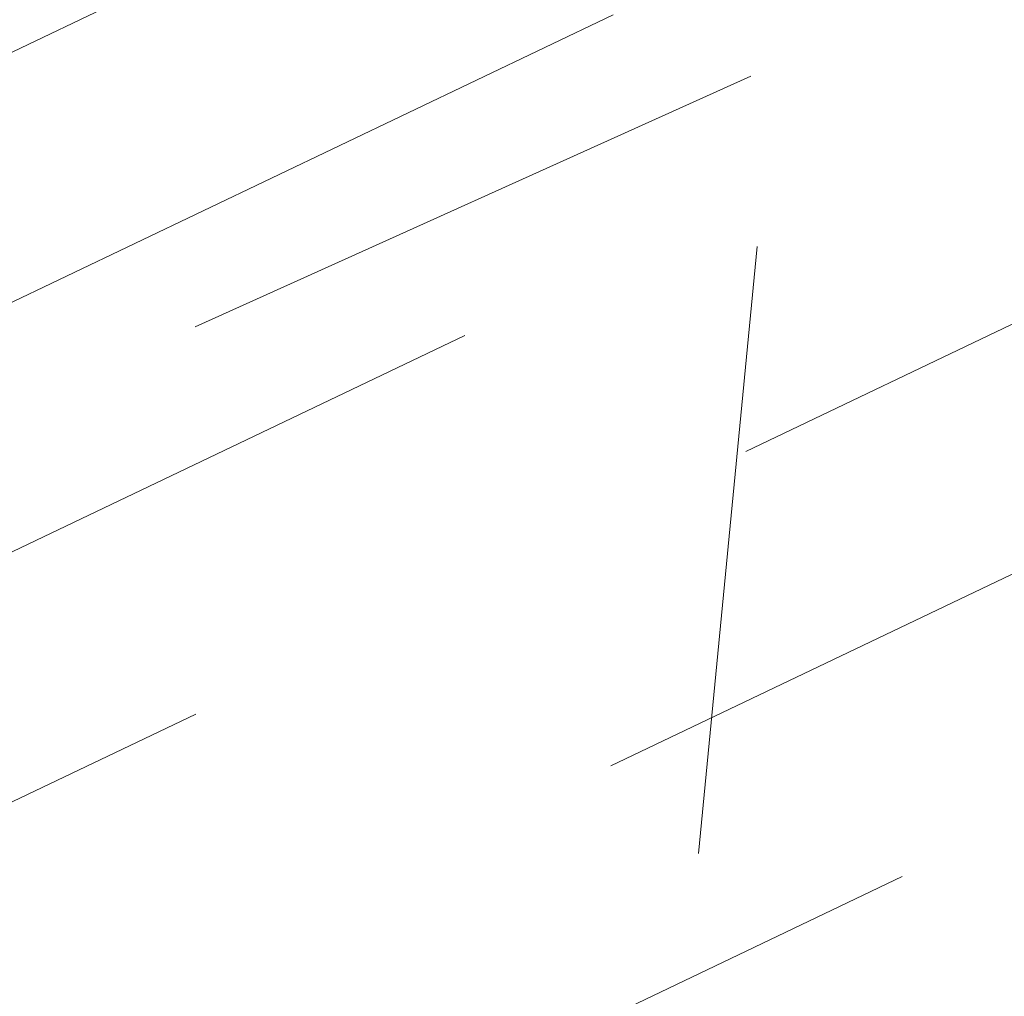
# Model space of a CAD drawing. Extents: x 1620708 to 2082925, y 607056 to 634194.
# Tile 82 of 256: x 1620923.108 to 1620923.27, y 607370.162 to 607370.322. Entities that reach past the tile are written whole.
import ezdxf

# ---------------------------------------------------------------- set-up
doc = ezdxf.new("R2010")
doc.units = 0
doc.header["$MEASUREMENT"] = 0
for name, pattern in [('bexisting', [0.125, 0.0625, -0.0625]), ('DGN Style 5', [0.19014183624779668, 0.08148935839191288, -0.1086524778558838]), ('HIDDEN2', [0.1875, 0.125, -0.0625])]:
    doc.linetypes.add(name, pattern=pattern)
for name, color, linetype, lineweight in [('BR_X_Sub_Object', 6, 'bexisting', 13), ('DT_X_Contour_Major', 1, 'HIDDEN2', 9), ('PV_X_Walk', 120, 'DGN Style 5', 0)]:
    doc.layers.add(name, color=color, linetype=linetype, lineweight=lineweight)
doc.layers.add('DT_X_Contour_Minor', color=1, linetype='HIDDEN2', lineweight=9, transparency=0.5)

msp = doc.modelspace()

# ---------------------------------------------------------------- linework, layer by layer
at = {"layer": 'BR_X_Sub_Object'}
msp.add_line((1620991.962140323, 607401.3098579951), (1620913.926995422, 607366.1182845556), dxfattribs=at)
at = {"layer": 'DT_X_Contour_Major', "flags": 128}
for points, elevation in [([(1620858.917423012, 607340.8138794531), (1620860.117757, 607341.444533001), (1620864.61961, 607343.807282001), (1620866.099409, 607344.583963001), (1620867.162418, 607345.141944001), (1620867.808634, 607345.481225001), (1620868.03806, 607345.601806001), (1620868.09414, 607345.631756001), (1620868.350543, 607345.7875380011), (1620869.077689, 607346.2324220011), (1620870.27558, 607346.966408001), (1620871.944215, 607347.989496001), (1620877.021569, 607351.1032010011), (1620878.832961, 607352.202623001), (1620880.459122, 607353.1656120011), (1620881.900052, 607353.9921680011), (1620883.155751, 607354.6822910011), (1620886.257308, 607356.340707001), (1620887.295029, 607356.897361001), (1620888.082025, 607357.3235130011), (1620888.618296, 607357.619161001), (1620888.903841, 607357.784306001), (1620889.330994, 607358.0506880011), (1620889.601961, 607358.2407770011), (1620890.094497, 607358.611256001), (1620890.808601, 607359.1621260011), (1620891.744273, 607359.893387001), (1620894.534824, 607362.0839380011), (1620895.605733, 607362.946411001), (1620896.725545, 607363.8909170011), (1620897.894261, 607364.917457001), (1620899.111881, 607366.0260300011), (1620902.424073, 607369.091603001), (1620903.569917, 607370.1010060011), (1620904.523304, 607370.8300380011), (1620905.284235, 607371.278697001), (1620905.85271, 607371.4469840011), (1620907.112034, 607371.521920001), (1620907.598378, 607371.6110600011), (1620908.112917, 607371.822279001), (1620908.655651, 607372.155575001), (1620909.22658, 607372.610950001), (1620910.786649, 607373.988054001), (1620911.367375, 607374.321608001), (1620911.939498, 607374.289441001), (1620912.50302, 607373.891554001), (1620913.05794, 607373.127946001), (1620914.526259, 607370.6040310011), (1620915.007371, 607369.775008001), (1620915.349469, 607369.180876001), (1620915.552553, 607368.821636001), (1620915.616623, 607368.697286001), (1620915.591251, 607368.665068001), (1620915.644214, 607368.678465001), (1620915.568637, 607368.555955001), (1620915.556142, 607368.530341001), (1620915.551046, 607368.506004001), (1620915.553349, 607368.4829430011), (1620915.563052, 607368.4611590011), (1620915.625598, 607368.362478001), (1620915.656793, 607368.2070760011), (1620915.669179, 607368.1598930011), (1620915.692971, 607368.084948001), (1620915.728167, 607367.9822380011), (1620915.774767, 607367.851765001), (1620916.018846, 607367.178108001), (1620916.069413, 607367.1844060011), (1620916.117541, 607367.203964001), (1620916.240253, 607367.259936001), (1620916.43755, 607367.352323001), (1620916.709431, 607367.4811250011), (1620917.533893, 607367.873151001), (1620917.802552, 607367.998212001), (1620917.990184, 607368.079375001), (1620918.096788, 607368.1166410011), (1620918.122364, 607368.1100100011), (1620918.082531, 607368.0337960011), (1620918.085562, 607368.016094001), (1620918.124528, 607368.020147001), (1620918.19943, 607368.045957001), (1620918.310268, 607368.093522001), (1620918.65375, 607368.249370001), (1620918.838856, 607368.3340890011), (1620919.136563, 607368.471358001), (1620919.546869, 607368.6611770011), (1620920.069776, 607368.9035460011), (1620921.614327, 607369.619933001), (1620922.134307, 607369.861287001), (1620922.535835, 607370.048061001), (1620922.81891, 607370.180253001), (1620922.983532, 607370.2578640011), (1620923.264588, 607370.392053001), (1620923.478646, 607370.490791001), (1620923.910026, 607370.6863640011), (1620924.55873, 607370.9787720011), (1620925.424757, 607371.3680150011), (1620928.023926, 607372.5351100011), (1620928.904901, 607372.9307310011), (1620929.598449, 607373.2422720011), (1620930.104571, 607373.4697330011), (1620930.423265, 607373.6131140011), (1620931.023216, 607373.883359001), (1620931.248463, 607373.984925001), (1620931.474239, 607374.086940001), (1620931.700545, 607374.189404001), (1620931.927381, 607374.292317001), (1620932.532982, 607374.5673510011), (1620933.103553, 607374.8245660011), (1620934.361064, 607375.389936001), (1620936.305516, 607376.263461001), (1620938.936907, 607377.445141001), (1620946.869872, 607381.0071590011), (1620949.511578, 607382.193157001), (1620951.486972, 607383.079636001), (1620952.796055, 607383.666597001), (1620953.438825, 607383.954040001), (1620954.264465, 607384.321197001), (1620954.903083, 607384.6067790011), (1620956.199705, 607385.188157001), (1620958.154333, 607386.0653320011), (1620960.766966, 607387.2383020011), (1620968.611326, 607390.760619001), (1620971.220417, 607391.931508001), (1620973.164419, 607392.802438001), (1620974.443332, 607393.373409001), (1620975.057156, 607393.6444210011), (1620975.807236, 607393.967175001), (1620976.079641, 607394.0843550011), (1620976.334294, 607394.1938310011), (1620976.571197, 607394.295604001), (1620976.79035, 607394.3896720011), (1620977.351088, 607394.630248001), (1620977.62163, 607394.751171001), (1620978.0127, 607394.933505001), (1620978.5243, 607395.1772510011), (1620979.156428, 607395.4824090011), (1620981.002809, 607396.3780460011), (1620981.612756, 607396.674260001), (1620982.05781, 607396.891173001), (1620982.337971, 607397.0287850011), (1620982.453239, 607397.087096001), (1620982.606407, 607397.1741810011), (1620982.605367, 607397.1773850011), (1620982.595279, 607397.201836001), (1620982.565464, 607397.273815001), (1620982.51592, 607397.3933220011), (1620982.446647, 607397.560358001), (1620982.077344, 607398.450756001), (1620981.753032, 607398.3382270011), (1620981.660059, 607398.3070920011), (1620981.520132, 607398.2619120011), (1620981.333249, 607398.2026880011), (1620981.099412, 607398.129419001), (1620979.898612, 607397.7547270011), (1620979.666177, 607398.1231090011), (1620979.605652, 607398.377023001), (1620979.523694, 607398.980886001), (1620979.420302, 607399.934700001), (1620979.295477, 607401.2384630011), (1620978.93403, 607405.181765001), (1620978.834478, 607406.514561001), (1620978.806906, 607407.555475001), (1620978.851315, 607408.3045060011), (1620978.967704, 607408.7616530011), (1620979.374049, 607409.5915360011), (1620979.514887, 607410.1123000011), (1620979.632642, 607411.0521820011), (1620979.727314, 607412.4111810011), (1620979.798904, 607414.1892970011), (1620979.959033, 607419.4897630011), (1620980.014408, 607421.235116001), (1620980.060435, 607422.495825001), (1620980.097116, 607423.271891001), (1620980.124449, 607423.5633130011), (1620980.184874, 607423.6942470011), (1620980.210111, 607423.765461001), (1620980.240506, 607423.880901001), (1620980.276059, 607424.0405680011), (1620980.316768, 607424.244461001), (1620980.432202, 607424.8471460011), (1620980.46584, 607425.083890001), (1620980.480179, 607425.342109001), (1620980.475218, 607425.621803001), (1620980.450958, 607425.922973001), (1620980.360533, 607426.754724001), (1620980.332177, 607427.030161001), (1620980.314927, 607427.2326600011), (1620980.308783, 607427.3622210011), (1620980.313745, 607427.4188430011), (1620980.341787, 607427.472585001), (1620980.350148, 607427.495659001), (1620980.354199, 607427.5245760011), (1620980.353939, 607427.559334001), (1620980.349369, 607427.5999350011), (1620980.331437, 607427.715994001), (1620980.321035, 607427.783319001), (1620980.303276, 607427.8982520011), (1620980.278162, 607428.0607930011), (1620980.245692, 607428.270940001), (1620980.077, 607429.3627130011), (1620979.916317, 607429.255415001), (1620979.819524, 607429.223673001), (1620979.59801, 607429.1744340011), (1620979.251774, 607429.1076960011), (1620978.780817, 607429.023461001), (1620976.292, 607428.5895320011), (1620976.229026, 607428.4841970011), (1620976.205574, 607428.460096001), (1620976.162206, 607428.432936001), (1620976.098922, 607428.402717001), (1620976.015723, 607428.3694390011), (1620975.767304, 607428.2766200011), (1620975.663159, 607428.233987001), (1620975.537036, 607428.1757020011), (1620975.388935, 607428.101765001), (1620975.218857, 607428.0121770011), (1620974.736013, 607427.7524040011), (1620974.553176, 607427.6404140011), (1620974.3668, 607427.499273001), (1620974.176885, 607427.328982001), (1620973.983429, 607427.129540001), (1620973.462829, 607426.558828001), (1620973.284033, 607426.3578970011), (1620973.138096, 607426.183138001), (1620973.025016, 607426.034551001), (1620972.944794, 607425.912136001), (1620972.647097, 607425.401934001), (1620971.859179, 607419.7638380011), (1620971.691992, 607418.567102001), (1620971.528109, 607417.393223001), (1620971.36753, 607416.242200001), (1620971.210255, 607415.114034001), (1620970.484016, 607409.902590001), (1620961.381302, 607413.0376460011), (1620959.594641, 607413.6873180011), (1620958.13582, 607414.2927370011), (1620957.00484, 607414.8539040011), (1620956.2017, 607415.370819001), (1620953.218676, 607417.6798350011), (1620947.914105, 607414.6818180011), (1620946.712586, 607413.9889490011), (1620945.381418, 607413.1952070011), (1620943.920599, 607412.300591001), (1620942.330131, 607411.3051020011), (1620937.916017, 607408.5159660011), (1620936.46746, 607407.6006640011), (1620935.432377, 607406.946612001), (1620934.810767, 607406.553808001), (1620934.602631, 607406.422253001), (1620934.598898, 607406.419773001), (1620934.59094, 607406.411476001), (1620934.569866, 607406.388445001), (1620934.535675, 607406.3506810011), (1620934.488369, 607406.298183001), (1620934.237, 607406.018815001), (1620933.916225, 607406.0065970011), (1620933.856124, 607406.0073720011), (1620933.813295, 607406.014934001), (1620933.787738, 607406.0292830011), (1620933.779453, 607406.0504180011), (1620933.78039, 607406.1158290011), (1620933.780486, 607406.137483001), (1620933.780071, 607406.153388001), (1620933.779144, 607406.1635450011), (1620933.777705, 607406.1679520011), (1620933.773187, 607406.172040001), (1620933.771833, 607406.1734720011), (1620933.771159, 607406.174701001), (1620933.771165, 607406.175727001), (1620933.77185, 607406.176551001), (1620933.774585, 607406.178476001), (1620933.775507, 607406.179135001), (1620933.77622, 607406.1796680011), (1620933.776725, 607406.1800740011), (1620933.777023, 607406.1803550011), (1620933.777537, 607406.1809350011), (1620933.786273, 607406.1846580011), (1620933.812092, 607406.195394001), (1620933.854997, 607406.2131420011), (1620933.914986, 607406.2379020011), (1620934.097737, 607406.313278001), (1620934.152561, 607406.385901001), (1620934.179968, 607406.5472350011), (1620934.17996, 607406.797282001), (1620934.152536, 607407.1360400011), (1620934.04285, 607408.1576800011), (1620933.999913, 607408.5712470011), (1620933.953365, 607409.0457170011), (1620933.903208, 607409.581091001), (1620933.84944, 607410.177369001), (1620933.701245, 607411.848649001), (1620933.649346, 607412.5256720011), (1620933.604795, 607413.303279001), (1620933.567594, 607414.181473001), (1620933.53774, 607415.160251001), (1620933.46793, 607417.904440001), (1620933.436771, 607418.8741010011), (1620933.395654, 607419.724942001), (1620933.344577, 607420.456962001), (1620933.283541, 607421.0701620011), (1620932.975471, 607423.6545130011), (1620932.863013, 607423.4949810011), (1620932.836748, 607423.467329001), (1620932.80615, 607423.4527450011), (1620932.771219, 607423.451228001), (1620932.731954, 607423.462778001), (1620932.538609, 607423.5471710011), (1620930.909189, 607427.3403120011), (1620930.588064, 607428.075086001), (1620930.323011, 607428.653774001), (1620930.114031, 607429.076378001), (1620929.961123, 607429.3428970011), (1620929.378388, 607430.2224520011), (1620928.379886, 607432.295194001), (1620928.038931, 607432.680084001), (1620927.443994, 607432.9464390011), (1620926.595077, 607433.0942590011), (1620925.492178, 607433.123542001), (1620922.212474, 607433.043583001), (1620921.111991, 607433.027240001), (1620920.270322, 607433.038182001), (1620919.687465, 607433.076408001), (1620919.363422, 607433.141919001), (1620918.84439, 607433.352994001), (1620918.651754, 607433.436492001), (1620918.463117, 607433.528679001), (1620918.278482, 607433.629556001), (1620918.097846, 607433.7391210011), (1620917.621486, 607434.042882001), (1620917.460884, 607434.1527260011), (1620917.33635, 607434.254435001), (1620917.247883, 607434.348012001), (1620917.195482, 607434.4334540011), (1620917.103838, 607434.650456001), (1620917.070641, 607434.7308640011), (1620917.039781, 607434.8093380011), (1620917.01126, 607434.8858770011), (1620916.985076, 607434.9604820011), (1620916.918371, 607435.156848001), (1620916.90696, 607435.311895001), (1620916.922757, 607435.6297600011), (1620916.965762, 607436.110445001), (1620917.035974, 607436.753948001), (1620917.259482, 607438.687048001), (1620917.31236, 607439.3211890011), (1620917.30336, 607439.773787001), (1620917.232484, 607440.044840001), (1620917.099731, 607440.1343510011), (1620916.66322, 607440.130987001), (1620916.465711, 607440.210095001), (1620916.200566, 607440.449943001), (1620915.867787, 607440.8505310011), (1620915.467372, 607441.411858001), (1620914.309418, 607443.1230510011), (1620913.849722, 607443.8078930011), (1620913.339097, 607444.579026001), (1620912.777543, 607445.4364500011), (1620912.165062, 607446.3801640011), (1620910.463873, 607449.0117890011), (1620909.884297, 607450.056049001), (1620909.42146, 607451.215111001), (1620909.075362, 607452.488974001), (1620908.846003, 607453.8776380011), (1620908.390031, 607457.7338130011), (1620908.173009, 607459.1284130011), (1620907.863923, 607460.420083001), (1620907.462772, 607461.608823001), (1620906.969556, 607462.694632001), (1620905.531561, 607465.4528830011), (1620904.941617, 607466.413158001), (1620904.250279, 607467.225294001), (1620903.457547, 607467.889292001), (1620902.563423, 607468.4051520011), (1620900.043899, 607469.583259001), (1620899.0346, 607469.903969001), (1620897.896347, 607469.982519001), (1620896.629138, 607469.818907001), (1620895.232974, 607469.413136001), (1620891.337931, 607468.0081970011), (1620890.09188, 607467.6263330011), (1620889.275007, 607467.534446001), (1620888.887312, 607467.732536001), (1620888.928797, 607468.2206020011), (1620889.61166, 607469.908749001), (1620889.893, 607470.6577650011), (1620890.224873, 607471.6387040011), (1620890.607278, 607472.8515670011), (1620891.040216, 607474.296353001), (1620893.178502, 607481.5798410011)], 1055), ([(1621012.897367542, 607435.6756074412), (1621013.004929, 607435.2389940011), (1621014.915409, 607428.035790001), (1621014.911513, 607427.339198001), (1621014.638143, 607426.236055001), (1621014.0953, 607424.7263600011), (1621013.282982, 607422.810113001), (1621010.757506, 607417.158055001), (1621009.877553, 607415.267581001), (1621009.131802, 607413.835203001), (1621008.520253, 607412.8609210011), (1621008.042906, 607412.344736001), (1621006.948917, 607411.5790350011), (1621006.381621, 607411.1269750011), (1621005.500225, 607410.345070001), (1621004.304729, 607409.233320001), (1621002.795133, 607407.7917250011), (1620998.350742, 607403.5076790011), (1620996.811144, 607402.044757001), (1620995.525643, 607400.8690260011), (1620994.494239, 607399.980486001), (1620993.716931, 607399.379138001), (1620991.982907, 607398.158462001), (1620991.385643, 607397.7500270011), (1620990.894371, 607397.440229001), (1620990.509091, 607397.229067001), (1620990.229802, 607397.116542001), (1620989.626353, 607396.9479910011), (1620989.385597, 607396.8579010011), (1620989.115916, 607396.714044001), (1620988.81731, 607396.516419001), (1620988.489779, 607396.265026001), (1620987.577796, 607395.522957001), (1620987.220386, 607395.2749250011), (1620986.832145, 607395.087383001), (1620986.413073, 607394.9603290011), (1620985.963169, 607394.893765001), (1620984.722315, 607394.796912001), (1620984.210602, 607394.764428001), (1620983.606101, 607394.739618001), (1620982.908814, 607394.722479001), (1620982.11874, 607394.713014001), (1620978.215224, 607394.686744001), (1620976.881683, 607394.1146090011), (1620976.444605, 607393.9268520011), (1620975.704889, 607393.6087820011), (1620974.662535, 607393.1604000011), (1620973.317542, 607392.5817050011), (1620969.327378, 607390.864769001), (1620967.906391, 607390.251237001), (1620966.636054, 607389.6983430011), (1620965.516367, 607389.206086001), (1620964.547329, 607388.7744670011), (1620962.164094, 607387.704334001), (1620961.180716, 607387.263645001), (1620960.018008, 607386.7441770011), (1620958.67597, 607386.145929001), (1620957.154603, 607385.468903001), (1620952.858518, 607383.558461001), (1620951.306839, 607382.867825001), (1620949.873864, 607382.228749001), (1620948.559595, 607381.641233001), (1620947.36403, 607381.105277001), (1620944.334131, 607379.7448080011), (1620943.195364, 607379.2327420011), (1620942.051487, 607378.716897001), (1620940.9025, 607378.197273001), (1620939.748403, 607377.673869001), (1620936.663998, 607376.273086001), (1620935.508695, 607375.748936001), (1620934.35609, 607375.227073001), (1620933.206183, 607374.707497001), (1620932.058975, 607374.1902080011), (1620929.00335, 607372.8138210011), (1620927.966843, 607372.3469810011), (1620927.149044, 607371.978753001), (1620926.54995, 607371.7091350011), (1620926.169563, 607371.538128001), (1620925.446807, 607371.213592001), (1620925.143023, 607371.075291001), (1620924.773739, 607370.9037930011), (1620924.338954, 607370.699095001), (1620923.838669, 607370.4612000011), (1620922.417241, 607369.782547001), (1620921.939599, 607369.5546520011), (1620921.57274, 607369.3799570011), (1620921.316667, 607369.258462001), (1620921.171379, 607369.1901670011), (1620920.931656, 607369.078980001), (1620920.798302, 607369.0176800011), (1620920.578032, 607368.9171700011), (1620920.270846, 607368.7774510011), (1620919.876745, 607368.5985220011), (1620917.834803, 607367.6720300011), (1620917.609897, 607367.188407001), (1620917.550801, 607367.080278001), (1620917.469901, 607366.9631580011), (1620917.367198, 607366.837048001), (1620917.242692, 607366.701947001), (1620916.881604, 607366.329691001), (1620916.700384, 607366.067565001), (1620916.427541, 607365.5603810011), (1620916.063075, 607364.8081390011), (1620915.606986, 607363.8108390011), (1620914.268583, 607360.8246260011), (1620913.714473, 607359.716969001), (1620913.055945, 607358.6336590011), (1620912.292998, 607357.574695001), (1620911.425633, 607356.5400760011), (1620908.973435, 607353.813556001), (1620908.143664, 607352.890101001), (1620907.493499, 607352.164626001), (1620907.022942, 607351.6371310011), (1620906.731991, 607351.307616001), (1620906.195597, 607350.6928830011), (1620906.01714, 607350.489996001), (1620905.884061, 607350.3423850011), (1620905.796363, 607350.2500490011), (1620905.754044, 607350.2129880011), (1620905.701699, 607350.187862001), (1620905.439272, 607350.0300900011), (1620904.691252, 607349.5756210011), (1620903.457637, 607348.824454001), (1620901.738428, 607347.776590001), (1620896.506413, 607344.586687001), (1620894.755131, 607343.5232520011), (1620893.425295, 607342.7253750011), (1620892.516908, 607342.1930550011), (1620892.029967, 607341.926293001), (1620891.293388, 607341.5690040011), (1620890.699438, 607341.2800220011), (1620889.470024, 607340.681040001), (1620887.605145, 607339.772060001), (1620885.104802, 607338.553082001), (1620877.589934, 607334.889141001), (1620875.062506, 607333.6618180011), (1620873.116376, 607332.7278050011), (1620871.751542, 607332.0871020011), (1620870.968004, 607331.739709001), (1620869.653633, 607331.204408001), (1620869.201028, 607331.018554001), (1620868.828991, 607330.862470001), (1620868.537523, 607330.7361540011), (1620868.326623, 607330.639608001), (1620867.871647, 607330.421842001), (1620867.657196, 607330.3584810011), (1620867.355077, 607330.331723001), (1620866.965289, 607330.3415670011), (1620866.487833, 607330.3880130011), (1620865.097724, 607330.560674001), (1620864.469202, 607330.520255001), (1620863.626218, 607330.269505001), (1620862.568772, 607329.808423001), (1620861.296864, 607329.1370100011), (1620857.619159, 607327.0661310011), (1620857.534267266, 607327.0198215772)], 1050)]:
    msp.add_lwpolyline(points, dxfattribs=dict(at, elevation=elevation))
at = {"layer": 'DT_X_Contour_Minor', "transparency": 33554559, "flags": 128}
for points, elevation in [([(1620854.447885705, 607331.9067895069), (1620859.039228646, 607334.6548143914), (1620861.144872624, 607335.9172541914), (1620862.814398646, 607336.9229937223), (1620864.047806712, 607337.6720329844), (1620864.845096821, 607338.1643719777), (1620866.389713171, 607339.1350089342), (1620866.903957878, 607339.4575037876), (1620867.288229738, 607339.6970106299), (1620867.54252875, 607339.8535294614), (1620867.666854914, 607339.9270602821), (1620867.825094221, 607340.0124917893), (1620867.880796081, 607340.0427910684), (1620867.929222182, 607340.0696152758), (1620867.970372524, 607340.0929644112), (1620868.004247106, 607340.1128384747), (1620868.084878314, 607340.161202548), (1620868.17891065, 607340.2135796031), (1620868.400534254, 607340.3344377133), (1620868.749749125, 607340.5237768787), (1620869.226555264, 607340.7815970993), (1620870.668159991, 607341.560425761), (1620871.473645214, 607342.0298951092), (1620872.808897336, 607342.8541816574), (1620874.673916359, 607344.0332854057), (1620877.068702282, 607345.5672063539), (1620890.279318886, 607354.0674052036), (1620890.47742553, 607354.1926500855), (1620890.729391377, 607354.3481014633), (1620891.035216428, 607354.5337593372), (1620891.394900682, 607354.7496237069), (1620892.425870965, 607355.3655373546), (1620893.019732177, 607355.717725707), (1620894.028088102, 607356.3123555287), (1620895.450938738, 607357.1494268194), (1620897.288284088, 607358.2289395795), (1620902.740531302, 607361.430895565), (1620904.533347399, 607362.4852468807), (1620905.822610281, 607363.2468338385), (1620906.608319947, 607363.7156564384), (1620906.890476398, 607363.8917146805), (1620906.971489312, 607363.970850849), (1620907.000477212, 607364.0004842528), (1620907.026681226, 607364.0300323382), (1620907.050101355, 607364.0594951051), (1620907.070737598, 607364.0888725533), (1620907.122055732, 607364.1670986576), (1620907.226287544, 607364.2525589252), (1620907.50049438, 607364.4502701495), (1620907.944676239, 607364.7602323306), (1620908.558833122, 607365.1824454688), (1620910.423218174, 607366.4580151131), (1620911.056793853, 607366.8721493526), (1620911.559232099, 607367.1578748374), (1620911.930532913, 607367.3151915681), (1620912.170696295, 607367.3440995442), (1620912.985471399, 607367.1793830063), (1620913.184196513, 607366.9111192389), (1620913.230409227, 607366.8465376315), (1620913.283879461, 607366.7677629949), (1620913.344607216, 607366.6747953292), (1620913.412592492, 607366.5676346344), (1620913.603563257, 607366.262948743), (1620913.677838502, 607366.1688260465), (1620913.757436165, 607366.1149723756), (1620913.842356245, 607366.1013877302), (1620913.932598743, 607366.1280721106), (1620914.180341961, 607366.2529224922), (1620914.291429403, 607366.3087942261), (1620914.438884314, 607366.3827716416), (1620914.622706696, 607366.4748547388), (1620914.842896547, 607366.5850435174), (1620915.478559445, 607366.9030211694), (1620915.691624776, 607367.0079166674), (1620915.854073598, 607367.0841199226), (1620915.965905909, 607367.131630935), (1620916.027121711, 607367.1504497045), (1620916.122875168, 607367.1623767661), (1620916.184618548, 607367.1807093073), (1620916.298033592, 607367.2267616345), (1620916.463120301, 607367.3005337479), (1620916.679878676, 607367.4020256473), (1620917.326796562, 607367.7096304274), (1620917.5376014, 607367.8077600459), (1620917.6848275, 607367.871445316), (1620917.768474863, 607367.9006862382), (1620917.788543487, 607367.8954828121), (1620917.757288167, 607367.8356812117), (1620917.776012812, 607367.8292080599), (1620917.855628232, 607367.8546398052), (1620917.996134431, 607367.9119764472), (1620918.197531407, 607368.0012179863), (1620918.815777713, 607368.2817352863), (1620919.078807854, 607368.4016868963), (1620919.404213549, 607368.5511537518), (1620919.791994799, 607368.7301358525), (1620920.242151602, 607368.9386331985), (1620921.525737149, 607369.5339797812), (1620921.970779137, 607369.7407223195), (1620922.343215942, 607369.914439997), (1620922.643047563, 607370.055132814), (1620922.870274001, 607370.1628007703), (1620923.379404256, 607370.4058821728), (1620923.650707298, 607370.532451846), (1620924.082768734, 607370.7298498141), (1620924.675588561, 607370.9980760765), (1620925.429166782, 607371.3371306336), (1620927.653053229, 607372.3357138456), (1620928.433910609, 607372.6864117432), (1620929.108567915, 607372.9895680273), (1620929.677025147, 607373.245182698), (1620930.139282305, 607373.4532557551), (1620931.230367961, 607373.9447284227), (1620931.64000681, 607374.1294390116), (1620932.050609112, 607374.3149662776), (1620932.46217487, 607374.5013102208), (1620932.874704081, 607374.6884708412), (1620933.976066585, 607375.1886547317), (1620934.663342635, 607375.4991076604), (1620935.899148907, 607376.055328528), (1620937.683485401, 607376.8573173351), (1620940.016352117, 607377.9050740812), (1620946.968703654, 607381.0267826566), (1620949.321181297, 607382.0827720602), (1620951.164350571, 607382.9094588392), (1620952.498211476, 607383.506842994), (1620953.322764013, 607383.8749245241), (1620954.842492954, 607384.5507384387), (1620955.657660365, 607384.9146092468), (1620956.963365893, 607385.4993612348), (1620958.759609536, 607386.304994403), (1620961.046391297, 607387.3315087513), (1620967.798526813, 607390.3633885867), (1620970.079607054, 607391.386423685), (1620971.858746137, 607392.1816191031), (1620973.135944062, 607392.7489748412), (1620973.911200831, 607393.0884908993), (1620975.309297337, 607393.6900808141), (1620975.817040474, 607393.9084970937), (1620976.291697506, 607394.1125534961), (1620976.733268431, 607394.3022500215), (1620977.141753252, 607394.47758667), (1620978.186931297, 607394.9260045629), (1620978.594202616, 607395.1043429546), (1620979.032133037, 607395.30304471), (1620979.500722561, 607395.522109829), (1620979.999971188, 607395.7615383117), (1620981.372179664, 607396.4271654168), (1620981.825499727, 607396.6473164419), (1620982.15630356, 607396.8085491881), (1620982.364591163, 607396.9108636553), (1620982.450362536, 607396.9542598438), (1620982.515731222, 607396.9914253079), (1620982.567828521, 607397.0159820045), (1620982.6750939, 607397.0617779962), (1620982.837527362, 607397.1288132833), (1620983.055128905, 607397.2170878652), (1620983.708957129, 607397.480805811), (1620983.94126574, 607397.5734551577), (1620984.147820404, 607397.653614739), (1620984.328621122, 607397.7212845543), (1620984.483667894, 607397.7764646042), (1620984.862787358, 607397.9069583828), (1620984.984082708, 607397.9514317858), (1620985.063629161, 607397.986981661), (1620985.101426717, 607398.0136080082), (1620985.097475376, 607398.0313108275), (1620984.98162169, 607398.0931024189), (1620984.603849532, 607398.9078142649), (1620984.531382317, 607399.0637447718), (1620984.475883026, 607399.182374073), (1620984.437351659, 607399.2637021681), (1620984.415788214, 607399.3077290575), (1620984.354750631, 607399.4261517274), (1620984.324059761, 607399.5369024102), (1620984.315624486, 607399.5564218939), (1620984.303471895, 607399.5675157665), (1620984.287601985, 607399.570184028), (1620984.268014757, 607399.5644266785), (1620984.210825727, 607399.5378395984), (1620984.189406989, 607399.5282877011), (1620984.168042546, 607399.5195723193), (1620984.1467324, 607399.511693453), (1620984.12547655, 607399.5046511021), (1620984.026409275, 607399.4737386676), (1620982.880313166, 607401.2901613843), (1620982.659810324, 607401.6919425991), (1620982.489485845, 607402.1188193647), (1620982.36933973, 607402.5707916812), (1620982.299371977, 607403.0478595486), (1620982.179695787, 607404.3535012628), (1620982.17710078, 607404.8568141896), (1620982.259072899, 607405.3875216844), (1620982.425612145, 607405.9456237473), (1620982.676718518, 607406.5311203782), (1620984.045871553, 607409.3273586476), (1620984.408770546, 607410.1114571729), (1620984.546040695, 607410.3081700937), (1620984.802323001, 607410.5622666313), (1620985.177617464, 607410.8737467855), (1620985.671924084, 607411.2426105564), (1620988.256383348, 607413.0978699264), (1620988.427170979, 607413.8550014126), (1620988.491006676, 607414.0335202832), (1620988.609319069, 607414.244591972), (1620988.782108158, 607414.4882164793), (1620989.009373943, 607414.7643938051), (1620989.688051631, 607415.5442704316), (1620989.916994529, 607415.8086802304), (1620990.094814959, 607416.0170021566), (1620990.22151292, 607416.1692362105), (1620990.297088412, 607416.2653823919), (1620990.430459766, 607416.446988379), (1620990.487148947, 607416.699926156), (1620990.557187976, 607417.3225349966), (1620990.640576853, 607418.3148149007), (1620990.737315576, 607419.6767658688), (1620991.013085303, 607423.8015298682), (1620991.10245007, 607425.1622307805), (1620991.163717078, 607426.1507605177), (1620991.196886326, 607426.7671190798), (1620991.201957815, 607427.011306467), (1620991.178018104, 607427.166244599), (1620991.146177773, 607427.3723156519), (1620991.068611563, 607427.874325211), (1620990.945319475, 607428.6722732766), (1620990.776301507, 607429.7661598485), (1620990.264619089, 607433.0777753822), (1620990.018554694, 607434.459123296), (1620989.66412332, 607436.1194553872), (1620989.20132497, 607438.0587716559), (1620988.630159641, 607440.2770721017), (1620986.962562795, 607446.5645188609), (1620986.390006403, 607448.8630734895), (1620985.923034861, 607451.0431523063), (1620985.561648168, 607453.1047553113), (1620985.305846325, 607455.0478825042), (1620984.358469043, 607463.8393658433), (1620982.850451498, 607462.969169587), (1620982.531308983, 607462.786320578), (1620982.220174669, 607462.6107148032), (1620981.917048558, 607462.4423522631), (1620981.621930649, 607462.2812329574), (1620980.263399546, 607461.5462437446), (1620980.124878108, 607461.4951174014), (1620980.033865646, 607461.3524370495), (1620979.820194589, 607460.9463072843), (1620979.483864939, 607460.2767281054), (1620979.024876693, 607459.343699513), (1620977.637363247, 607456.5043573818), (1620977.164249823, 607455.5513677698), (1620976.785544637, 607454.8219055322), (1620976.501247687, 607454.3159706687), (1620976.311358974, 607454.0335631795), (1620975.930866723, 607453.5785130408), (1620975.804289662, 607453.427297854), (1620975.709927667, 607453.3149398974), (1620975.64778074, 607453.2414391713), (1620975.617848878, 607453.2067956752), (1620975.553335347, 607453.1357928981), (1620975.394444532, 607454.3025150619), (1620975.364226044, 607454.5198048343), (1620975.341666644, 607454.671650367), (1620975.32676633, 607454.7580516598), (1620975.319525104, 607454.779008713), (1620975.30360392, 607454.7241050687), (1620974.952912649, 607455.0331844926), (1620974.573362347, 607455.3175056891), (1620973.585007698, 607456.0380066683), (1620971.987848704, 607457.1946874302), (1620969.781885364, 607458.7875479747), (1620958.066846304, 607467.238650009), (1620955.194940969, 607465.911274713), (1620954.378247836, 607465.5065082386), (1620953.158985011, 607464.8610839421), (1620951.537152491, 607463.9750018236), (1620949.512750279, 607462.8482618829), (1620939.12621067, 607457.028607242), (1620938.734125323, 607463.0150861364), (1620938.660546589, 607464.1385087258), (1620938.607846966, 607464.9431426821), (1620938.576026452, 607465.4289880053), (1620938.565085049, 607465.5960446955), (1620938.56274309, 607465.631802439), (1620938.546359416, 607465.7209767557), (1620938.510579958, 607465.7769317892), (1620938.410263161, 607465.9065793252), (1620938.245409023, 607466.1099193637), (1620938.016017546, 607466.3869519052), (1620936.794936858, 607467.8517196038), (1620934.433225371, 607467.2524862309), (1620933.984807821, 607467.145726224), (1620933.651717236, 607467.0822605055), (1620933.433953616, 607467.0620890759), (1620933.331516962, 607467.085211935), (1620933.122575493, 607467.2941386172), (1620932.519496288, 607467.5911252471), (1620932.403643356, 607467.6677329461), (1620932.314547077, 607467.7702760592), (1620932.252207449, 607467.8987545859), (1620932.216624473, 607468.0531685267), (1620932.157412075, 607468.4995195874), (1620932.135730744, 607468.6517529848), (1620932.115096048, 607468.7736898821), (1620932.095507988, 607468.8653302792), (1620932.076966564, 607468.9266741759), (1620931.992882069, 607469.1422538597), (1620931.815527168, 607470.9372348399), (1620931.785333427, 607471.2869879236), (1620931.770761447, 607471.5669696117), (1620931.771811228, 607471.7771799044), (1620931.788482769, 607471.9176188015), (1620931.902734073, 607472.4102003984), (1620930.234963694, 607474.8079823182), (1620929.837783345, 607475.4338490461), (1620929.361001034, 607476.2838284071), (1620928.80461676, 607477.3579204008), (1620928.168630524, 607478.6561250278), (1620926.366531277, 607482.4168208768), (1620925.718860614, 607483.6375897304), (1620925.127423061, 607484.4793744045), (1620924.592218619, 607484.9421748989), (1620924.113247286, 607485.025991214), (1620922.91096788, 607484.7441891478), (1620922.482078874, 607484.699481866), (1620922.097121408, 607484.7767115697), (1620921.756095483, 607484.975878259), (1620921.4590011, 607485.2969819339), (1620920.725324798, 607486.315841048), (1620920.428187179, 607486.6765263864), (1620920.087031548, 607486.9944380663), (1620919.701857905, 607487.2695760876), (1620919.272666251, 607487.5019404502), (1620918.06946449, 607488.0645472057), (1620917.580861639, 607488.2930136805), (1620917.017454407, 607488.5564580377), (1620916.379242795, 607488.8548802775), (1620915.666226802, 607489.1882804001), (1620913.665111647, 607490.1239845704), (1620912.965087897, 607490.415355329), (1620912.365853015, 607490.5876894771), (1620911.867407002, 607490.6409870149), (1620911.469749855, 607490.5752479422), (1620910.543715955, 607490.2412282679), (1620910.313156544, 607490.312826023), (1620910.316003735, 607490.7781340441), (1620910.55225753, 607491.6371523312), (1620911.021917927, 607492.8898808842), (1620912.585554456, 607496.7554373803), (1620913.229773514, 607498.4705525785), (1620913.989703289, 607500.7167308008), (1620914.865343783, 607503.4939720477), (1620915.856694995, 607506.8022763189), (1620920.752992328, 607523.4801766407)], 1054.000000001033), ([(1620857.93475125, 607331.0138036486), (1620858.647741, 607331.4564020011), (1620860.049562, 607332.334141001), (1620863.998924, 607334.815920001), (1620865.313774, 607335.640494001), (1620866.296302, 607336.2528780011), (1620866.946508, 607336.6530740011), (1620867.264393, 607336.841082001), (1620867.668988, 607337.059518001), (1620867.803718, 607337.1323760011), (1620867.904464, 607337.1871220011), (1620867.971224, 607337.2237560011), (1620868.003998, 607337.242278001), (1620868.046084, 607337.267522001), (1620868.232285, 607337.368940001), (1620868.759324, 607337.654261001), (1620869.627201, 607338.123485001), (1620870.835916, 607338.776612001), (1620874.513607, 607340.7634890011), (1620875.959821, 607341.569518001), (1620877.540193, 607342.497445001), (1620879.254723, 607343.547273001), (1620881.103412, 607344.7189990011), (1620886.212128, 607348.0061350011), (1620887.903837, 607349.094644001), (1620889.14743, 607349.8948170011), (1620889.942905, 607350.4066550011), (1620890.290263, 607350.6301580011), (1620890.619061, 607350.841719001), (1620890.840178, 607350.9787830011), (1620891.256929, 607351.231301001), (1620891.869315, 607351.5992760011), (1620892.677335, 607352.0827060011), (1620895.092901, 607353.525793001), (1620896.066148, 607354.105391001), (1620897.174213, 607354.7618670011), (1620898.417096, 607355.495223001), (1620899.794798, 607356.305457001), (1620903.648427, 607358.5685880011), (1620904.95875, 607359.3559680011), (1620905.999499, 607360.020757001), (1620906.770674, 607360.5629560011), (1620907.272273, 607360.982566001), (1620908.250439, 607361.9380720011), (1620908.600445, 607362.2958710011), (1620908.916837, 607362.652641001), (1620909.199616, 607363.0083800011), (1620909.448782, 607363.363089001), (1620910.068408, 607364.307607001), (1620910.31197, 607364.6450630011), (1620910.577938, 607364.949044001), (1620910.866312, 607365.2195500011), (1620911.177092, 607365.456581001), (1620912.035713, 607366.044030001), (1620912.327499, 607366.234755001), (1620912.558891, 607366.366342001), (1620912.729889, 607366.4387930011), (1620912.840494, 607366.4521060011), (1620913.215729, 607366.376248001), (1620913.30725, 607366.2527020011), (1620913.328532, 607366.2229590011), (1620913.353157, 607366.1866810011), (1620913.381125, 607366.143866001), (1620913.412435, 607366.094514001), (1620913.500384, 607365.954194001), (1620913.555591, 607365.921430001), (1620913.655249, 607365.928378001), (1620913.799359, 607365.9750370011), (1620913.98792, 607366.061407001), (1620914.550018, 607366.3446770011), (1620914.756076, 607366.4484390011), (1620914.952675, 607366.5472740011), (1620915.139815, 607366.641182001), (1620915.317498, 607366.730162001), (1620915.778705, 607366.9608720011), (1620915.933295, 607367.036979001), (1620916.051161, 607367.092268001), (1620916.132301, 607367.126740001), (1620916.176716, 607367.140394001), (1620916.246191, 607367.149048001), (1620916.290989, 607367.162349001), (1620916.373278, 607367.1957630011), (1620916.493057, 607367.2492880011), (1620916.650327, 607367.322926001), (1620917.1197, 607367.546110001), (1620917.272651, 607367.617308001), (1620917.379471, 607367.663515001), (1620917.440162, 607367.684731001), (1620917.454723, 607367.680956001), (1620917.432045, 607367.637567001), (1620917.466464, 607367.642323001), (1620917.586729, 607367.689132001), (1620917.792839, 607367.7779960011), (1620918.084795, 607367.9089140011), (1620918.977805, 607368.314100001), (1620919.318759, 607368.469285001), (1620919.671864, 607368.6309500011), (1620920.037121, 607368.7990950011), (1620920.414528, 607368.973720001), (1620921.437148, 607369.4480270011), (1620921.807251, 607369.6201570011), (1620922.150597, 607369.780819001), (1620922.467185, 607369.9300130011), (1620922.757016, 607370.067737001), (1620923.49422, 607370.419712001), (1620923.822769, 607370.5741130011), (1620924.255511, 607370.7733350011), (1620924.792447, 607371.017380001), (1620925.433577, 607371.306246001), (1620927.282181, 607372.1363170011), (1620927.962921, 607372.4420930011), (1620928.618687, 607372.736864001), (1620929.24948, 607373.020632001), (1620929.855299, 607373.2933970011), (1620931.43752, 607374.006098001), (1620932.031551, 607374.273953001), (1620932.626979, 607374.542993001), (1620933.223805, 607374.813217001), (1620933.822027, 607375.0846250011), (1620935.419151, 607375.809958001), (1620936.223132, 607376.173649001), (1620937.437234, 607376.720721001), (1620939.061455, 607377.451174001), (1620941.095797, 607378.365008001), (1620947.067535, 607381.0464060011), (1620949.130785, 607381.972387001), (1620950.841729, 607382.739281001), (1620952.200368, 607383.3470890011), (1620953.206703, 607383.7958090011), (1620955.420521, 607384.7802800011), (1620956.412238, 607385.2224390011), (1620957.727026, 607385.810565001), (1620959.364886, 607386.544657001), (1620961.325817, 607387.424715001), (1620966.985727, 607389.966158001), (1620968.938797, 607390.8413390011), (1620970.553073, 607391.560800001), (1620971.828556, 607392.124540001), (1620972.765245, 607392.5325600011), (1620974.811359, 607393.412987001), (1620975.55444, 607393.7326390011), (1620976.249101, 607394.031275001), (1620976.895339, 607394.3088960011), (1620977.493157, 607394.5655010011), (1620979.022774, 607395.221761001), (1620979.566775, 607395.4575150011), (1620980.051566, 607395.6725850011), (1620980.477145, 607395.866969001), (1620980.843514, 607396.040668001), (1620981.74155, 607396.476284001), (1620982.038223, 607396.620361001), (1620982.254716, 607396.7258790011), (1620982.391029, 607396.792839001), (1620982.447162, 607396.8212390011), (1620982.489942, 607396.845562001), (1620982.524037, 607396.861633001), (1620982.594236, 607396.891604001), (1620982.70054, 607396.935475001), (1620982.842949, 607396.9932460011), (1620983.270844, 607397.165835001), (1620983.447202, 607397.234841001), (1620983.655355, 607397.312419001), (1620983.895304, 607397.398569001), (1620984.167048, 607397.4932900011), (1620984.934093, 607397.757309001), (1620985.183721, 607397.8450380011), (1620985.357323, 607397.910211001), (1620985.454897, 607397.9528270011), (1620985.476444, 607397.972888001), (1620985.432533, 607397.996308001), (1620985.439023, 607398.0150220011), (1620985.491427, 607398.053596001), (1620985.589745, 607398.1120310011), (1620985.733977, 607398.190328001), (1620986.179813, 607398.425600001), (1620986.336357, 607398.5130520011), (1620986.471612, 607398.5989540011), (1620986.585576, 607398.6833060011), (1620986.678251, 607398.766108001), (1620987.061057, 607399.148903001), (1620986.650183, 607399.883679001), (1620986.571431, 607400.0249560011), (1620986.511264, 607400.1338850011), (1620986.469682, 607400.210464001), (1620986.446685, 607400.254694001), (1620986.382732, 607400.385620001), (1620986.182987, 607400.3117890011), (1620986.154659, 607400.302807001), (1620986.15528, 607400.3075030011), (1620986.18485, 607400.325875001), (1620986.24337, 607400.3579260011), (1620986.584007, 607400.539409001), (1620985.903448, 607402.238932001), (1620985.797585, 607402.604569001), (1620985.771665, 607402.973115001), (1620985.825687, 607403.3445670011), (1620985.959651, 607403.718928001), (1620986.42348, 607404.721100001), (1620986.704567, 607405.1424640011), (1620987.199957, 607405.654928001), (1620987.909651, 607406.258491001), (1620988.833647, 607406.953153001), (1620991.583376, 607408.9270510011), (1620992.516203, 607409.615564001), (1620993.252387, 607410.2006770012), (1620993.791929, 607410.682393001), (1620994.134827, 607411.060710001), (1620994.787034, 607411.931690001), (1620995.065046, 607412.2791770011), (1620995.409926, 607412.668405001), (1620995.821675, 607413.0993720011), (1620996.300292, 607413.5720800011), (1620997.665761, 607414.888286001), (1620998.122178, 607415.326026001), (1620998.467324, 607415.652090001), (1620998.701201, 607415.866478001), (1620998.823809, 607415.969191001), (1620999.002402, 607416.094192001), (1620999.080329, 607416.178459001), (1620999.180165, 607416.337511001), (1620999.301908, 607416.571346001), (1620999.445561, 607416.879966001), (1620999.857845, 607417.8026640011), (1620999.946556, 607418.281006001), (1620999.903479, 607419.0240090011), (1620999.728611, 607420.0316720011), (1620999.421955, 607421.303997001), (1620998.428484, 607425.0497420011), (1620998.003361, 607426.652612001), (1620997.473093, 607428.651915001), (1620996.837681, 607431.047650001), (1620996.097124, 607433.839817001), (1620993.982114, 607441.814173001), (1620993.249731, 607444.7870640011), (1620992.638838, 607447.724970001), (1620992.149436, 607450.6278910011), (1620991.781525, 607453.4958280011), (1620990.348083, 607466.797900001)], 1053), ([(1620857.695452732, 607328.6273062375), (1620862.529303, 607331.349199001), (1620864.208917, 607332.294735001), (1620865.409434, 607332.970019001), (1620866.130854, 607333.3750520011), (1620866.373176, 607333.5098330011), (1620866.380574, 607333.508914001), (1620866.386063, 607333.5100780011), (1620866.396983, 607333.5142600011), (1620866.413334, 607333.521458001), (1620866.435115, 607333.531674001), (1620866.549433, 607333.586390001), (1620867.565596, 607334.1350050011), (1620867.756293, 607334.237969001), (1620867.892884, 607334.3117430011), (1620867.975369, 607334.3563260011), (1620868.00375, 607334.3717180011), (1620868.00729, 607334.3738410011), (1620868.28566, 607334.5243000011), (1620869.118114, 607334.974084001), (1620870.504653, 607335.7231930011), (1620872.445278, 607336.771628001), (1620878.359055, 607339.966553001), (1620880.445996, 607341.109140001), (1620882.271488, 607342.1407090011), (1620883.83553, 607343.061260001), (1620885.138122, 607343.870792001), (1620888.263101, 607345.881519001), (1620889.297913, 607346.5473550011), (1620890.058613, 607347.0368180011), (1620890.545202, 607347.349907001), (1620890.757679, 607347.486623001), (1620890.958804, 607347.6160340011), (1620891.20293, 607347.764915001), (1620891.784467, 607348.1145010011), (1620892.703413, 607348.664792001), (1620893.959769, 607349.415788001), (1620897.759932, 607351.6860490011), (1620899.112564, 607352.4930560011), (1620900.320338, 607353.211379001), (1620901.383254, 607353.8410180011), (1620902.301312, 607354.3819750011), (1620904.556323, 607355.7062810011), (1620905.384154, 607356.2266880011), (1620906.176388, 607356.7946800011), (1620906.933027, 607357.410256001), (1620907.65407, 607358.073417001), (1620909.529389, 607359.9052930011), (1620910.186002, 607360.5692930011), (1620910.749353, 607361.187387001), (1620911.219442, 607361.7595740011), (1620911.596268, 607362.2858560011), (1620912.476788, 607363.628065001), (1620912.77571, 607364.0904560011), (1620913.012085, 607364.470973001), (1620913.185913, 607364.769616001), (1620913.297194, 607364.9863840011), (1620913.670565, 607365.806932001), (1620915.005093, 607366.479468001), (1620915.268759, 607366.612293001), (1620915.487815, 607366.722536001), (1620915.662262, 607366.810199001), (1620915.792099, 607366.8752800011), (1620916.078851, 607367.0187220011), (1620916.174966, 607367.066041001), (1620916.248248, 607367.100417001), (1620916.298696, 607367.121850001), (1620916.326311, 607367.1303390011), (1620916.369506, 607367.1357190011), (1620916.397359, 607367.143989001), (1620916.448522, 607367.164764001), (1620916.522993, 607367.1980430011), (1620916.620775, 607367.2438270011), (1620916.912604, 607367.3825890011), (1620917.0077, 607367.4268560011), (1620917.074115, 607367.455585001), (1620917.111849, 607367.468776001), (1620917.120902, 607367.4664290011), (1620917.106802, 607367.4394520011), (1620917.156915, 607367.4554370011), (1620917.317829, 607367.5236250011), (1620917.589543, 607367.644016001), (1620917.972058, 607367.8166100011), (1620919.139832, 607368.346465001), (1620919.558711, 607368.536883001), (1620919.939515, 607368.7107460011), (1620920.282246, 607368.868054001), (1620920.586904, 607369.008807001), (1620921.348558, 607369.362074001), (1620921.643723, 607369.4995920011), (1620921.957978, 607369.647199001), (1620922.291323, 607369.8048930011), (1620922.643758, 607369.972674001), (1620923.609037, 607370.433541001), (1620923.994831, 607370.615774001), (1620924.428254, 607370.816821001), (1620924.909306, 607371.0366840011), (1620925.437987, 607371.275361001), (1620926.911308, 607371.9369210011), (1620927.49193, 607372.197773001), (1620928.128806, 607372.484160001), (1620928.821934, 607372.7960820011), (1620929.571316, 607373.1335380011), (1620931.644671, 607374.067468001), (1620932.423095, 607374.4184680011), (1620933.203349, 607374.771019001), (1620933.985435, 607375.125123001), (1620934.769351, 607375.480778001), (1620936.862235, 607376.431262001), (1620937.782921, 607376.848190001), (1620938.975318, 607377.386113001), (1620940.439425, 607378.0450300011), (1620942.175242, 607378.824941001), (1620947.166367, 607381.066030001), (1620948.940388, 607381.862003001), (1620950.519107, 607382.569104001), (1620951.902525, 607383.1873340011), (1620953.090641, 607383.7166930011), (1620955.998548, 607385.0098210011), (1620957.166815, 607385.530269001), (1620958.490687, 607386.121769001), (1620959.970163, 607386.784320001), (1620961.605242, 607387.5179220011), (1620966.172928, 607389.568928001), (1620967.797987, 607390.2962550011), (1620969.2474, 607390.9399810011), (1620970.521168, 607391.500106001), (1620971.61929, 607391.9766300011), (1620974.31342, 607393.1358930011), (1620975.29184, 607393.556781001), (1620976.206504, 607393.9499970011), (1620977.057411, 607394.315542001), (1620977.84456, 607394.653416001), (1620979.858617, 607395.517517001), (1620980.539348, 607395.8106880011), (1620981.070998, 607396.0421250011), (1620981.453568, 607396.2118280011), (1620981.687057, 607396.3197970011), (1620982.11092, 607396.525403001), (1620982.250947, 607396.5934060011), (1620982.353129, 607396.643209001), (1620982.417467, 607396.6748130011), (1620982.443961, 607396.688218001), (1620982.464153, 607396.699698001), (1620982.480245, 607396.707284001), (1620982.513379, 607396.7214300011), (1620982.563553, 607396.742136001), (1620982.630768, 607396.7694030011), (1620982.83273, 607396.8508640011), (1620982.953138, 607396.8962270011), (1620983.16289, 607396.971224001), (1620983.461987, 607397.0758540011), (1620983.850429, 607397.2101160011), (1620985.005399, 607397.607659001), (1620985.383897, 607397.738357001), (1620985.653164, 607397.832294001), (1620985.8132, 607397.889469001), (1620985.864005, 607397.909882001), (1620985.853843, 607397.915302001), (1620985.855345, 607397.919632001), (1620985.867473, 607397.9285590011), (1620985.890225, 607397.942082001), (1620985.923604, 607397.9602020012), (1620986.026779, 607398.0146480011), (1620986.063534, 607398.035415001), (1620986.096419, 607398.0568790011), (1620986.125434, 607398.079040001), (1620986.150578, 607398.101900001), (1620986.212469, 607398.163788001), (1620986.268113, 607398.203315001), (1620986.388628, 607398.2754800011), (1620986.574013, 607398.380282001), (1620986.824268, 607398.5177220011), (1620987.57811, 607398.927744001), (1620987.841815, 607399.069962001), (1620988.06755, 607399.189101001), (1620988.255315, 607399.285161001), (1620988.40511, 607399.3581420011), (1620988.753937, 607399.521984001), (1620988.862184, 607399.6014140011), (1620988.925307, 607399.716821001), (1620988.943306, 607399.868207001), (1620988.91618, 607400.055570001), (1620988.684302, 607401.013881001), (1620990.951643, 607404.041768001), (1620991.550132, 607404.7766050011), (1620992.373882, 607405.6834500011), (1620993.422894, 607406.762305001), (1620994.697167, 607408.0131670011), (1620998.395577, 607411.5781460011), (1620999.631792, 607412.763775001), (1621000.566631, 607413.6469280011), (1621001.200093, 607414.2276050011), (1621001.532178, 607414.5058060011), (1621002.015904, 607414.844373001), (1621002.226971, 607415.0726130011), (1621002.497377, 607415.503408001), (1621002.827123, 607416.136758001), (1621003.216209, 607416.972662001), (1621004.332891, 607419.4718140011), (1621004.662804, 607420.429457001), (1621004.815033, 607421.4280240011), (1621004.789578, 607422.4675140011), (1621004.586439, 607423.547928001), (1621003.807823, 607426.483595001), (1621003.474639, 607427.739819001), (1621003.05905, 607429.306740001), (1621002.561056, 607431.184358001), (1621001.980657, 607433.372674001), (1621000.323053, 607439.622447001), (1620999.749059, 607441.9524020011), (1620999.270282, 607444.254938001), (1620998.886721, 607446.530056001), (1620998.598376, 607448.7777540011), (1620997.474939, 607459.2030380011)], 1052), ([(1620857.614780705, 607327.8227731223), (1620861.913083, 607330.243104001), (1620863.388845, 607331.051579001), (1620864.517826, 607331.6197620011), (1620865.300028, 607331.947653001), (1620865.73545, 607332.035253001), (1620866.434203, 607331.9484640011), (1620866.689011, 607331.932205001), (1620866.929368, 607331.948520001), (1620867.155274, 607331.9974100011), (1620867.36673, 607332.078874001), (1620867.911346, 607332.339544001), (1620868.119371, 607332.437019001), (1620868.334984, 607332.533940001), (1620868.558185, 607332.6303080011), (1620868.788974, 607332.726123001), (1620869.414529, 607332.9808910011), (1620869.854174, 607333.1787640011), (1620870.703944, 607333.581305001), (1620871.963838, 607334.1885140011), (1620873.633857, 607335.0003930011), (1620882.384237, 607339.2667180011), (1620886.537101, 607341.5103080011), (1620887.369258, 607341.965402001), (1620888.085933, 607342.3691460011), (1620888.687124, 607342.721540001), (1620889.172832, 607343.0225840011), (1620890.691988, 607344.0000660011), (1620890.969796, 607344.1788180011), (1620891.225096, 607344.343087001), (1620891.298546, 607344.390348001), (1620891.565683, 607344.551048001), (1620892.312005, 607344.9977010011), (1620893.537511, 607345.730309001), (1620895.242203, 607346.748870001), (1620900.426962, 607349.8463050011), (1620902.158979, 607350.8807200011), (1620903.466462, 607351.660890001), (1620904.349411, 607352.1868140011), (1620904.807826, 607352.4584930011), (1620905.464218, 607352.843974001), (1620905.734623, 607353.024211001), (1620906.053542, 607353.275811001), (1620906.420975, 607353.598774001), (1620906.836922, 607353.993099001), (1620908.891212, 607355.999799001), (1620911.359664, 607358.7443920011), (1620911.849435, 607359.319101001), (1620912.260837, 607359.866973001), (1620912.593872, 607360.388009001), (1620912.848539, 607360.8822090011), (1620913.423162, 607362.164293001), (1620913.641367, 607362.6501550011), (1620913.865017, 607363.1461780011), (1620914.094112, 607363.652361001), (1620914.328651, 607364.168704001), (1620915.435872, 607366.602015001), (1620915.958495, 607366.8653920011), (1620916.061751, 607366.917408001), (1620916.147537, 607366.9605810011), (1620916.215853, 607366.9949110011), (1620916.266699, 607367.020398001), (1620916.378996, 607367.0765720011), (1620916.416637, 607367.095103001), (1620916.445335, 607367.108566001), (1620916.465092, 607367.116959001), (1620916.475906, 607367.120283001), (1620916.492822, 607367.1223910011), (1620916.50373, 607367.1256290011), (1620916.523766, 607367.133765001), (1620916.55293, 607367.1467970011), (1620916.591223, 607367.1647270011), (1620916.705508, 607367.219069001), (1620916.742749, 607367.236405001), (1620916.768758, 607367.2476550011), (1620916.783535, 607367.2528210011), (1620916.787081, 607367.2519020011), (1620916.781559, 607367.2413370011), (1620916.847366, 607367.2685510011), (1620917.048929, 607367.358118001), (1620917.386247, 607367.510036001), (1620917.859321, 607367.724307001), (1620919.30186, 607368.3788300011), (1620919.798662, 607368.604482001), (1620920.207166, 607368.790542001), (1620920.527372, 607368.9370130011), (1620920.75928, 607369.043893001), (1620921.259968, 607369.276120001), (1620921.480195, 607369.3790270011), (1620921.765359, 607369.5135780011), (1620922.115461, 607369.6797720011), (1620922.5305, 607369.877611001), (1620923.723853, 607370.447370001), (1620924.166892, 607370.6574340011), (1620924.600996, 607370.860307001), (1620925.026164, 607371.055987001), (1620925.442397, 607371.2444760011), (1620926.540436, 607371.737525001), (1620927.02094, 607371.953454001), (1620927.638925, 607372.2314570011), (1620928.394389, 607372.571532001), (1620929.287333, 607372.9736800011), (1620931.851823, 607374.128838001), (1620932.814639, 607374.562982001), (1620933.77972, 607374.999046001), (1620934.747065, 607375.4370290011), (1620935.716674, 607375.876932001), (1620938.305319, 607377.0525650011), (1620939.342711, 607377.522732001), (1620940.513403, 607378.051505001), (1620941.817395, 607378.638886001), (1620943.254687, 607379.2848750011), (1620947.265199, 607381.0856540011), (1620948.749991, 607381.751618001), (1620950.196486, 607382.398927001), (1620951.604682, 607383.027580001), (1620952.97458, 607383.6375770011), (1620956.576576, 607385.2393620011), (1620957.921393, 607385.838099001), (1620959.254347, 607386.432973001), (1620960.575439, 607387.023982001), (1620961.884668, 607387.611128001), (1620965.360128, 607389.171698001), (1620966.657177, 607389.751170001), (1620967.941727, 607390.319162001), (1620969.21378, 607390.875671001), (1620970.473334, 607391.4207000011), (1620973.815481, 607392.858799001), (1620975.019254, 607393.3766390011), (1620976.123963, 607393.851582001), (1620977.129607, 607394.283629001), (1620978.036187, 607394.6727810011), (1620982.035743, 607396.388730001), (1620982.410179, 607396.391250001), (1620982.551367, 607396.3972630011), (1620982.814459, 607396.4142210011), (1620983.199456, 607396.4421260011), (1620983.706357, 607396.4809760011), (1620985.220632, 607396.599170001), (1620985.769672, 607396.6804020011), (1620986.281088, 607396.8354520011), (1620986.754877, 607397.064319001), (1620987.191042, 607397.367004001), (1620988.30398, 607398.2725880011), (1620988.673225, 607398.5708680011), (1620988.946257, 607398.7865180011), (1620989.123076, 607398.9195390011), (1620989.203682, 607398.9699310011), (1620989.290347, 607398.9941380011), (1620989.330457, 607399.010298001), (1620989.385789, 607399.0406240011), (1620989.456344, 607399.0851160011), (1620989.54212, 607399.143774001), (1620989.791153, 607399.319082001), (1620990.129198, 607399.6236880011), (1620990.956557, 607400.4060250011), (1620992.273232, 607401.666092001), (1620994.079221, 607403.403890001), (1620999.547612, 607408.674993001), (1621001.378905, 607410.4304550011), (1621002.771492, 607411.743513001), (1621003.725373, 607412.614169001), (1621004.240548, 607413.042421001), (1621005.029405, 607413.594554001), (1621005.373612, 607413.9667670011), (1621005.81459, 607414.669306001), (1621006.352338, 607415.702169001), (1621006.986857, 607417.065358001), (1621008.807937, 607421.1409640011), (1621009.379052, 607422.577908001), (1621009.726588, 607423.832039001), (1621009.850546, 607424.9033560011), (1621009.750924, 607425.791859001), (1621009.187162, 607427.917448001), (1621008.945918, 607428.827025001), (1621008.645008, 607429.961565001), (1621008.284432, 607431.3210670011), (1621007.864191, 607432.905531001), (1621006.663991, 607437.430720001), (1621006.248387, 607439.117739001), (1621005.901725, 607440.7849060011), (1621005.624006, 607442.432220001), (1621005.415228, 607444.0596810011), (1621004.601796, 607451.6081760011)], 1051)]:
    msp.add_lwpolyline(points, dxfattribs=dict(at, elevation=elevation))
at = {"layer": 'PV_X_Walk', "flags": 128}
msp.add_lwpolyline([(1620923.497000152, 607373.0480107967), (1620925.580000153, 607372.9250107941), (1620930.057000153, 607374.946010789), (1620930.041000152, 607374.4520107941), (1620930.649000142, 607374.729010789), (1620927.975000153, 607349.421010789), (1620924.809000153, 607317.9040107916), (1620924.263000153, 607317.6010107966), (1620924.220000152, 607317.1730107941), (1620918.980000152, 607314.7690107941), (1620918.848000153, 607313.5600107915), (1620917.511000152, 607313.6870107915), (1620920.361000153, 607340.6820107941)], close=True, dxfattribs=at)

doc.saveas('drawing.dxf')
